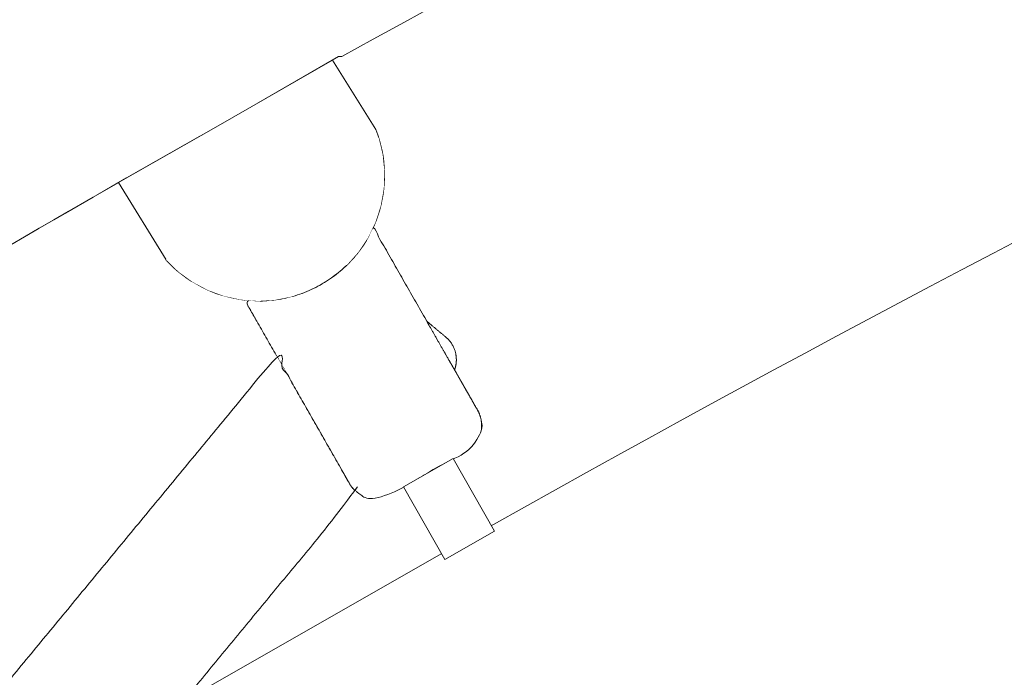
# Model space of a CAD drawing. Header units: metres. Extents: x -45 to 152, y -127 to 99.
# Tile 167 of 256: x -29.357 to -29.157, y -11.335 to -11.202. Entities that reach past the tile are written whole.
import ezdxf

# ---------------------------------------------------------------- set-up
doc = ezdxf.new("R2010")
doc.units = ezdxf.units.M
doc.layers.add('_OG 2 (2D)', color=7, linetype='Continuous', lineweight=9)
doc.layers.add('ACTES-Einrichtung Aufsicht.', color=7, linetype='Continuous', lineweight=9, true_color=0xa6a6a6)

# ---------------------------------------------------------------- blocks, each defined once
blk = doc.blocks.new('Group-98')
at = {"color": 255, "transparency": 33554687}
blk.add_wipeout([(-28.76732, -12.17976), (-28.78124, -12.18774), (-28.79513, -12.19577), (-28.80899, -12.20386), (-28.82281, -12.212), (-28.8366, -12.2202), (-28.85035, -12.22845), (-28.86408, -12.23676), (-28.87777, -12.24513), (-28.97172, -12.30458), (-29.06398, -12.36662), (-29.1545, -12.43119), (-29.24319, -12.49824), (-29.32999, -12.56772), (-29.41483, -12.63957), (-29.49765, -12.71375), (-29.57838, -12.7902), (-29.5855, -12.7938), (-29.59311, -12.79622), (-29.601, -12.79741), (-29.60898, -12.79732), (-29.61684, -12.79597), (-29.62439, -12.79338), (-29.63143, -12.78962), (-29.63779, -12.78479), (-29.63783, -12.78475), (-29.63788, -12.7847), (-29.63793, -12.78466), (-29.63798, -12.78462), (-29.63802, -12.78457), (-29.63807, -12.78453), (-29.63812, -12.78449), (-29.63817, -12.78445), (-30.42346, -12.08182), (-30.42998, -12.07459), (-30.43497, -12.06623), (-30.43824, -12.05706), (-30.43968, -12.04743), (-30.43922, -12.03771), (-30.43689, -12.02826), (-30.43277, -12.01944), (-30.42702, -12.01158), (-30.18626, -11.76511), (-29.92671, -11.53853), (-29.64999, -11.33325), (-29.35786, -11.15058), (-29.05215, -10.99167), (-28.73479, -10.85752), (-28.4078, -10.74898), (-28.07321, -10.66672), (-28.07314, -10.66671), (-28.07306, -10.66669), (-28.07299, -10.66668), (-28.07291, -10.66666), (-28.07284, -10.66665), (-28.07276, -10.66664), (-28.07269, -10.66662), (-28.07262, -10.66661), (-28.07322, -10.66673), (-28.06353, -10.66577), (-28.05384, -10.66671), (-28.04452, -10.66951), (-28.03592, -10.67407), (-28.02836, -10.6802), (-28.02214, -10.68769), (-28.01748, -10.69624), (-28.01457, -10.70552), (-27.7987, -11.73695), (-27.7977, -11.74475), (-27.79794, -11.7526), (-27.7994, -11.76032), (-27.80205, -11.76772), (-27.80583, -11.77461), (-27.81064, -11.78082), (-27.81637, -11.7862), (-27.82287, -11.79062), (-27.94594, -11.8259), (-28.06782, -11.86509), (-28.18839, -11.90815), (-28.30752, -11.95503), (-28.4251, -12.00568), (-28.54101, -12.06006), (-28.65512, -12.11811)], dxfattribs=at).dxf.layer = 'ACTES-Einrichtung Aufsicht.'
at = {"layer": 'ACTES-Einrichtung Aufsicht.', "transparency": 33554534, "flags": 128}
blk.add_lwpolyline([(-28.76732, -12.17976, 0.008083), (-28.87777, -12.24513, 0.055453), (-29.57838, -12.7902, -0.330906), (-29.63779, -12.78479, 0.002569), (-29.63817, -12.78445), (-30.42346, -12.08182, -0.41107), (-30.42702, -12.01158, -0.160224), (-28.07321, -10.66672, -0.00305), (-28.07262, -10.66661), (-28.07322, -10.66673, -0.411112), (-28.01457, -10.70552), (-27.7987, -11.73695, -0.325472), (-27.82287, -11.79062, 0.063875)], format="xyb", close=True, dxfattribs=at)
at = {"color": 255, "transparency": 33554559}
blk.add_wipeout([(-30.04141, -11.74581), (-30.04849, -11.75232), (-30.05279, -11.75622), (-30.05707, -11.76013), (-30.06136, -11.76405), (-30.06563, -11.76798), (-30.0699, -11.77191), (-30.07417, -11.77584), (-30.07843, -11.77978), (-30.08268, -11.78373), (-30.08481, -11.78067), (-30.11204, -11.75137), (-30.04547, -11.69083), (-29.97758, -11.63178), (-29.90842, -11.57423), (-29.838, -11.51822), (-29.76637, -11.46377), (-29.69355, -11.41091), (-29.61959, -11.35967), (-29.54453, -11.31006), (-29.41618, -11.23057), (-29.28499, -11.15588), (-29.15113, -11.08608), (-29.01478, -11.02126), (-28.87614, -10.96152), (-28.73539, -10.90694), (-28.59271, -10.85759), (-28.44832, -10.81354), (-28.43726, -10.85233), (-28.43586, -10.85543), (-28.54691, -10.88881), (-28.65697, -10.92536), (-28.76593, -10.96504), (-28.87371, -11.00783), (-28.98022, -11.05369), (-29.08538, -11.10258), (-29.18909, -11.15446), (-29.29127, -11.20929), (-29.29196, -11.20928), (-29.31421, -11.22212), (-29.33799, -11.23564), (-29.36169, -11.24931), (-29.38529, -11.26315), (-29.40879, -11.27714), (-29.43221, -11.29129), (-29.45552, -11.3056), (-29.47874, -11.32007), (-29.50186, -11.33469), (-29.56775, -11.37758), (-29.63279, -11.42175), (-29.69697, -11.46716), (-29.76024, -11.51382), (-29.82261, -11.56169), (-29.88403, -11.61076), (-29.94448, -11.66102), (-30.00395, -11.71245), (-30.00397, -11.71241), (-30.04144, -11.74577)], dxfattribs=at).dxf.layer = 'ACTES-Einrichtung Aufsicht.'
at = {"layer": 'ACTES-Einrichtung Aufsicht.', "flags": 128}
blk.add_lwpolyline([(-30.04141, -11.74581), (-30.04849, -11.75232, 0.002867), (-30.08268, -11.78373), (-30.08481, -11.78067), (-30.11204, -11.75137, -0.044027), (-29.54453, -11.31006, -0.073959), (-28.44832, -10.81354), (-28.43726, -10.85233), (-28.43586, -10.85543, 0.057345), (-29.29127, -11.20929), (-29.29196, -11.20928), (-29.31421, -11.22212, 0.013514), (-29.50186, -11.33469, 0.038853), (-30.00395, -11.71245), (-30.00397, -11.71241), (-30.04144, -11.74577)], format="xyb", close=True, dxfattribs=at)
at = {"color": 255, "transparency": 33554559}
blk.add_wipeout([(-29.29196, -11.20928), (-29.29127, -11.20929), (-29.18909, -11.15446), (-29.08538, -11.10258), (-28.98022, -11.05369), (-28.87371, -11.00783), (-28.76593, -10.96504), (-28.65697, -10.92536), (-28.54691, -10.88881), (-28.43586, -10.85543), (-28.40899, -10.94967), (-28.51965, -10.98297), (-28.62929, -11.01949), (-28.73781, -11.05921), (-28.84512, -11.10207), (-28.95114, -11.14806), (-29.05576, -11.19713), (-29.15891, -11.24924), (-29.26048, -11.30434), (-29.27062, -11.31006), (-29.32313, -11.34004), (-29.40082, -11.387), (-29.48257, -11.43884), (-29.56303, -11.49267), (-29.64215, -11.54846), (-29.71988, -11.60617), (-29.79617, -11.66576), (-29.87097, -11.72721), (-29.94425, -11.79047), (-30.01596, -11.85551), (-30.02788, -11.84269), (-30.02787, -11.84268), (-30.08258, -11.78364), (-30.04141, -11.74581), (-30.00393, -11.71248), (-30.00393, -11.71248), (-30.00393, -11.71247), (-30.00394, -11.71247), (-30.00394, -11.71246), (-30.00394, -11.71246), (-30.00394, -11.71246), (-30.00395, -11.71245), (-30.00395, -11.71245), (-29.92599, -11.64544), (-29.84635, -11.58043), (-29.76509, -11.51747), (-29.68226, -11.45659), (-29.5979, -11.39783), (-29.51209, -11.34123), (-29.42486, -11.28683), (-29.33628, -11.23466), (-29.31421, -11.22212)], dxfattribs=at).dxf.layer = 'ACTES-Einrichtung Aufsicht.'
at = {"layer": 'ACTES-Einrichtung Aufsicht.', "flags": 128}
blk.add_lwpolyline([(-29.29196, -11.20928), (-29.29127, -11.20929, -0.057345), (-28.43586, -10.85543), (-28.40899, -10.94967, 0.058565), (-29.26048, -11.30434), (-29.27062, -11.31006), (-29.32313, -11.34004), (-29.40082, -11.387, 0.049045), (-30.01596, -11.85551), (-30.02788, -11.84269), (-30.02787, -11.84268), (-30.08258, -11.78364), (-30.04141, -11.74581), (-30.00393, -11.71248, 0.000416), (-30.00395, -11.71245, -0.050823), (-29.33628, -11.23466), (-29.31421, -11.22212)], format="xyb", close=True, dxfattribs=at)
at = {"color": 255, "transparency": 33554559}
blk.add_wipeout([(-29.29321, -11.21), (-29.28439, -11.22409), (-29.28313, -11.22833), (-29.28263, -11.23272), (-29.28289, -11.23714), (-29.2839, -11.24144), (-29.28565, -11.2455), (-29.28807, -11.2492), (-29.29109, -11.25242), (-29.29857, -11.25708), (-29.3028, -11.25838), (-29.30718, -11.25892), (-29.3116, -11.2587), (-29.31591, -11.25772), (-29.31998, -11.25601), (-29.3237, -11.25362), (-29.32696, -11.25062), (-29.327, -11.25057), (-29.33669, -11.23489), (-29.3164, -11.22336)], dxfattribs=at).dxf.layer = 'ACTES-Einrichtung Aufsicht.'
at = {"layer": 'ACTES-Einrichtung Aufsicht.', "flags": 128}
blk.add_lwpolyline([(-29.29321, -11.21), (-29.28439, -11.22409, -0.83258), (-29.32696, -11.25062), (-29.327, -11.25057), (-29.33669, -11.23489), (-29.3164, -11.22336)], format="xyb", close=True, dxfattribs=at)
at = {"color": 255, "transparency": 33554559}
blk.add_wipeout([(-29.30856, -11.26306), (-29.31101, -11.25877), (-29.307, -11.25891), (-29.30303, -11.25843), (-29.29918, -11.25732), (-29.29555, -11.25563), (-29.29223, -11.25338), (-29.2893, -11.25065), (-29.28684, -11.24749), (-29.2849, -11.24399), (-29.26366, -11.28118), (-29.26366, -11.28119), (-29.26354, -11.2814), (-29.26351, -11.28146), (-29.26348, -11.28152), (-29.26344, -11.2816), (-29.26341, -11.28168), (-29.26337, -11.28177), (-29.26333, -11.28186), (-29.26329, -11.28197), (-29.26325, -11.28208), (-29.2632, -11.2822), (-29.26316, -11.28232), (-29.26313, -11.28244), (-29.26309, -11.28256), (-29.26306, -11.28268), (-29.26303, -11.28279), (-29.263, -11.28291), (-29.26298, -11.28303), (-29.26296, -11.28315), (-29.26294, -11.28327), (-29.26293, -11.28338), (-29.26291, -11.2835), (-29.2629, -11.28361), (-29.26289, -11.28373), (-29.26288, -11.28384), (-29.26288, -11.28396), (-29.26288, -11.28407), (-29.26287, -11.28418), (-29.26288, -11.2843), (-29.26288, -11.28441), (-29.26289, -11.28452), (-29.26289, -11.28463), (-29.2629, -11.28475), (-29.26292, -11.28486), (-29.26292, -11.28488), (-29.26292, -11.2849), (-29.26292, -11.28492), (-29.26292, -11.28494), (-29.26293, -11.28496), (-29.26293, -11.28498), (-29.26293, -11.285), (-29.26294, -11.28502), (-29.26294, -11.28504), (-29.26294, -11.28506), (-29.26294, -11.28508), (-29.26295, -11.2851), (-29.26295, -11.28512), (-29.26296, -11.28515), (-29.26296, -11.28517), (-29.26297, -11.2852), (-29.26297, -11.28523), (-29.26298, -11.28526), (-29.26298, -11.28529), (-29.26299, -11.28532), (-29.26299, -11.28535), (-29.263, -11.28538), (-29.26301, -11.28542), (-29.26302, -11.28545), (-29.26302, -11.28549), (-29.26303, -11.28552), (-29.26304, -11.28556), (-29.26305, -11.2856), (-29.26306, -11.28563), (-29.26307, -11.28567), (-29.26308, -11.2857), (-29.26309, -11.28574), (-29.2631, -11.2858), (-29.26312, -11.28586), (-29.26314, -11.28591), (-29.26315, -11.28597), (-29.26317, -11.28603), (-29.26319, -11.28609), (-29.26321, -11.28615), (-29.26323, -11.28621), (-29.26326, -11.28626), (-29.26328, -11.28633), (-29.26331, -11.28639), (-29.26333, -11.28646), (-29.26336, -11.28653), (-29.26339, -11.2866), (-29.26342, -11.28667), (-29.26346, -11.28675), (-29.2635, -11.28682), (-29.26354, -11.2869), (-29.26358, -11.28698), (-29.26362, -11.28706), (-29.26367, -11.28715), (-29.26372, -11.28723), (-29.26378, -11.28732), (-29.26383, -11.28741), (-29.26389, -11.2875), (-29.26395, -11.28759), (-29.26401, -11.28767), (-29.26407, -11.28776), (-29.26414, -11.28784), (-29.2642, -11.28792), (-29.26427, -11.288), (-29.26433, -11.28808), (-29.2645, -11.28827), (-29.26468, -11.28845), (-29.26487, -11.28863), (-29.26506, -11.28879), (-29.26526, -11.28895), (-29.26547, -11.2891), (-29.26568, -11.28924), (-29.2659, -11.28937), (-29.28153, -11.2983), (-29.28175, -11.29842), (-29.28198, -11.29853), (-29.28222, -11.29863), (-29.28245, -11.29872), (-29.2827, -11.29881), (-29.28294, -11.29888), (-29.28319, -11.29894), (-29.28344, -11.29899), (-29.28354, -11.29901), (-29.28364, -11.29902), (-29.28374, -11.29904), (-29.28385, -11.29905), (-29.28395, -11.29906), (-29.28406, -11.29907), (-29.28416, -11.29907), (-29.28427, -11.29908), (-29.28437, -11.29908), (-29.28448, -11.29908), (-29.28458, -11.29909), (-29.28467, -11.29908), (-29.28477, -11.29908), (-29.28486, -11.29908), (-29.28495, -11.29907), (-29.28503, -11.29906), (-29.28511, -11.29905), (-29.28519, -11.29904), (-29.28527, -11.29904), (-29.28534, -11.29903), (-29.28541, -11.29902), (-29.28548, -11.299), (-29.28555, -11.29899), (-29.28561, -11.29898), (-29.28567, -11.29897), (-29.28573, -11.29896), (-29.28579, -11.29894), (-29.28585, -11.29893), (-29.28591, -11.29892), (-29.28597, -11.2989), (-29.28603, -11.29889), (-29.28609, -11.29887), (-29.28612, -11.29886), (-29.28616, -11.29885), (-29.28619, -11.29884), (-29.28623, -11.29883), (-29.28627, -11.29882), (-29.2863, -11.29881), (-29.28634, -11.2988), (-29.28637, -11.29879), (-29.28641, -11.29878), (-29.28644, -11.29877), (-29.28647, -11.29875), (-29.2865, -11.29874), (-29.28653, -11.29873), (-29.28656, -11.29872), (-29.28659, -11.29871), (-29.28661, -11.2987), (-29.28664, -11.29869), (-29.28666, -11.29868), (-29.28668, -11.29868), (-29.28671, -11.29867), (-29.28673, -11.29866), (-29.28675, -11.29865), (-29.28677, -11.29864), (-29.28679, -11.29863), (-29.28681, -11.29863), (-29.28682, -11.29862), (-29.28684, -11.29861), (-29.28686, -11.2986), (-29.28688, -11.2986), (-29.2869, -11.29859), (-29.28691, -11.29858), (-29.28693, -11.29857), (-29.28704, -11.29853), (-29.28714, -11.29848), (-29.28724, -11.29843), (-29.28734, -11.29837), (-29.28744, -11.29832), (-29.28753, -11.29826), (-29.28763, -11.29821), (-29.28773, -11.29815), (-29.28782, -11.29808), (-29.28792, -11.29802), (-29.28801, -11.29795), (-29.2881, -11.29788), (-29.2882, -11.29781), (-29.28829, -11.29774), (-29.28838, -11.29766), (-29.28847, -11.29759), (-29.28856, -11.29751), (-29.28865, -11.29742), (-29.28874, -11.29734), (-29.28883, -11.29725), (-29.28891, -11.29716), (-29.28899, -11.29707), (-29.28907, -11.29697), (-29.28915, -11.29688), (-29.28923, -11.29678), (-29.2893, -11.29669), (-29.28937, -11.29661), (-29.28942, -11.29653), (-29.28947, -11.29646), (-29.28952, -11.29639), (-29.28956, -11.29633), (-29.28959, -11.29628), (-29.28971, -11.29607), (-29.28972, -11.29606)], dxfattribs=at).dxf.layer = 'ACTES-Einrichtung Aufsicht.'
at = {"layer": 'ACTES-Einrichtung Aufsicht.'}
blk.add_rational_spline([(-29.30856, -11.26306), (-29.30978, -11.26092), (-29.31101, -11.25877), (-29.29258, -11.26088), (-29.2849, -11.24399), (-29.27428, -11.26259), (-29.26366, -11.28118), (-29.26366, -11.28119), (-29.26366, -11.28119), (-29.2636, -11.2813), (-29.26342, -11.28161), (-29.26307, -11.28256), (-29.26289, -11.2835), (-29.26286, -11.28441), (-29.26292, -11.28486), (-29.26292, -11.28494), (-29.26295, -11.28509), (-29.26298, -11.28531), (-29.26305, -11.28559), (-29.26309, -11.28574), (-29.26315, -11.28597), (-29.26332, -11.28644), (-29.2636, -11.28705), (-29.26406, -11.28777), (-29.26433, -11.28808), (-29.26501, -11.28886), (-29.2659, -11.28937), (-29.27371, -11.29383), (-29.28153, -11.2983), (-29.28242, -11.29881), (-29.28344, -11.29899), (-29.28384, -11.29906), (-29.2847, -11.2991), (-29.28537, -11.29903), (-29.28586, -11.29894), (-29.28609, -11.29887), (-29.28623, -11.29883), (-29.28651, -11.29874), (-29.28671, -11.29866), (-29.28686, -11.2986), (-29.28693, -11.29857), (-29.28734, -11.29839), (-29.28811, -11.2979), (-29.28884, -11.29727), (-29.28947, -11.29648), (-29.28965, -11.29617), (-29.28971, -11.29607), (-29.28971, -11.29606), (-29.28972, -11.29606), (-29.29914, -11.27956), (-29.30856, -11.26306)], [1, 1, 1, 0.808687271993, 1, 1, 1, 1, 1, 1, 1, 1, 1, 1, 1, 1, 1, 1, 1, 1, 1, 1, 1, 1, 1, 0.985598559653, 1, 1, 1, 0.985598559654, 1, 1, 1, 1, 1, 1, 1, 1, 1, 1, 1, 1, 1, 1, 1, 1, 1, 1, 1, 1, 1], degree=2, knots=[0, 0, 0, 0.039408, 0.039408, 0.278912, 0.278912, 0.620862, 0.620862, 0.620937, 0.620937, 0.622866, 0.626641, 0.630417, 0.634193, 0.637969, 0.637969, 0.638631, 0.639292, 0.639953, 0.640614, 0.640614, 0.641656, 0.642699, 0.643741, 0.644783, 0.644783, 0.647352, 0.647352, 0.67014, 0.67014, 0.672709, 0.672709, 0.673751, 0.674793, 0.675836, 0.676878, 0.676878, 0.677539, 0.6782, 0.678861, 0.679523, 0.679523, 0.683299, 0.687075, 0.69085, 0.694626, 0.696555, 0.696555, 0.69663, 0.69663, 1, 1, 1], dxfattribs=at)
at = {"color": 255, "transparency": 33554559}
for points in [[(-29.30136, -11.25803), (-29.3048, -11.25872), (-29.3083, -11.25894), (-29.3118, -11.25867), (-29.31523, -11.25793), (-29.31853, -11.25672), (-29.32163, -11.25507), (-29.32447, -11.25301), (-29.327, -11.25057), (-29.30812, -11.23344)], [(-29.27019, -11.26624), (-29.27403, -11.26303), (-29.26838, -11.27293), (-29.26834, -11.27283), (-29.2683, -11.27272), (-29.26827, -11.27261), (-29.26824, -11.27251), (-29.26821, -11.2724), (-29.26818, -11.2723), (-29.26816, -11.27219), (-29.26813, -11.27209), (-29.26811, -11.27197), (-29.26809, -11.27186), (-29.26807, -11.27175), (-29.26806, -11.27164), (-29.26804, -11.27153), (-29.26803, -11.27142), (-29.26802, -11.2713), (-29.26802, -11.27119), (-29.26801, -11.27117), (-29.26801, -11.27115), (-29.26801, -11.27113), (-29.26801, -11.27111), (-29.26801, -11.27109), (-29.26801, -11.27107), (-29.26801, -11.27105), (-29.26801, -11.27103), (-29.26801, -11.27101), (-29.26801, -11.27099), (-29.26801, -11.27097), (-29.26801, -11.27095), (-29.26801, -11.27092), (-29.26801, -11.2709), (-29.26801, -11.27087), (-29.26801, -11.27085), (-29.26801, -11.27082), (-29.26801, -11.27079), (-29.26801, -11.27076), (-29.26801, -11.27073), (-29.26801, -11.27069), (-29.26801, -11.27066), (-29.26801, -11.27063), (-29.26801, -11.27059), (-29.26802, -11.27055), (-29.26802, -11.27052), (-29.26802, -11.27048), (-29.26802, -11.27044), (-29.26802, -11.27041), (-29.26803, -11.27037), (-29.26803, -11.27033), (-29.26803, -11.27029), (-29.26804, -11.27023), (-29.26805, -11.27017), (-29.26805, -11.27011), (-29.26806, -11.27005), (-29.26807, -11.26999), (-29.26808, -11.26993), (-29.26809, -11.26987), (-29.2681, -11.26981), (-29.26811, -11.26975), (-29.26812, -11.26968), (-29.26814, -11.26962), (-29.26815, -11.26955), (-29.26817, -11.26947), (-29.26819, -11.2694), (-29.26821, -11.26932), (-29.26823, -11.26924), (-29.26825, -11.26916), (-29.26828, -11.26907), (-29.26831, -11.26899), (-29.26834, -11.2689), (-29.26837, -11.26881), (-29.26841, -11.26871), (-29.26844, -11.26862), (-29.26848, -11.26852), (-29.26853, -11.26842), (-29.26857, -11.26833), (-29.26862, -11.26823), (-29.26866, -11.26814), (-29.26871, -11.26805), (-29.26876, -11.26795), (-29.26881, -11.26786), (-29.26886, -11.26778), (-29.269, -11.26756), (-29.26914, -11.26735), (-29.2693, -11.26715), (-29.26946, -11.26695), (-29.26963, -11.26676), (-29.26981, -11.26658), (-29.26999, -11.2664)], [(-29.28959, -11.29628), (-29.28956, -11.29633), (-29.28952, -11.29639), (-29.28947, -11.29646), (-29.28942, -11.29653), (-29.28937, -11.29661), (-29.2893, -11.29669), (-29.28923, -11.29678), (-29.28915, -11.29688), (-29.28907, -11.29697), (-29.28899, -11.29707), (-29.28891, -11.29716), (-29.28883, -11.29725), (-29.28874, -11.29734), (-29.28865, -11.29742), (-29.28856, -11.29751), (-29.28847, -11.29759), (-29.28846, -11.2976), (-29.28845, -11.29761), (-29.28843, -11.29762), (-29.28842, -11.29763), (-29.28841, -11.29764), (-29.28839, -11.29766), (-29.28838, -11.29767), (-29.28837, -11.29768), (-29.41709, -11.45359), (-29.4171, -11.45359), (-29.41725, -11.45378), (-29.41729, -11.45383), (-29.41734, -11.45388), (-29.4174, -11.45394), (-29.41746, -11.454), (-29.41753, -11.45407), (-29.41761, -11.45414), (-29.41769, -11.45421), (-29.41778, -11.45429), (-29.41788, -11.45438), (-29.41797, -11.45446), (-29.41807, -11.45453), (-29.41817, -11.45461), (-29.41827, -11.45468), (-29.41837, -11.45475), (-29.41847, -11.45481), (-29.41857, -11.45488), (-29.41868, -11.45494), (-29.41878, -11.455), (-29.41888, -11.45505), (-29.41899, -11.45511), (-29.41909, -11.45516), (-29.4192, -11.45521), (-29.4193, -11.45526), (-29.4194, -11.4553), (-29.41951, -11.45534), (-29.41961, -11.45539), (-29.41972, -11.45542), (-29.41983, -11.45546), (-29.41994, -11.4555), (-29.42004, -11.45553), (-29.42015, -11.45556), (-29.42026, -11.45559), (-29.42028, -11.45559), (-29.4203, -11.4556), (-29.42032, -11.4556), (-29.42034, -11.45561), (-29.42036, -11.45561), (-29.42038, -11.45561), (-29.42039, -11.45562), (-29.42041, -11.45562), (-29.42043, -11.45563), (-29.42045, -11.45563), (-29.42048, -11.45564), (-29.4205, -11.45564), (-29.42052, -11.45565), (-29.42055, -11.45565), (-29.42057, -11.45566), (-29.4206, -11.45566), (-29.42063, -11.45567), (-29.42065, -11.45567), (-29.42068, -11.45568), (-29.42071, -11.45568), (-29.42075, -11.45569), (-29.42078, -11.45569), (-29.42081, -11.4557), (-29.42085, -11.4557), (-29.42089, -11.45571), (-29.42092, -11.45571), (-29.42096, -11.45572), (-29.421, -11.45572), (-29.42103, -11.45573), (-29.42107, -11.45573), (-29.42111, -11.45574), (-29.42115, -11.45574), (-29.42121, -11.45574), (-29.42127, -11.45575), (-29.42133, -11.45575), (-29.42139, -11.45576), (-29.42145, -11.45576), (-29.42151, -11.45576), (-29.42157, -11.45576), (-29.42163, -11.45577), (-29.4217, -11.45577), (-29.42176, -11.45577), (-29.42183, -11.45576), (-29.4219, -11.45576), (-29.42198, -11.45576), (-29.42205, -11.45576), (-29.42213, -11.45575), (-29.42222, -11.45575), (-29.4223, -11.45574), (-29.42239, -11.45573), (-29.42248, -11.45572), (-29.42257, -11.45571), (-29.42267, -11.45569), (-29.42277, -11.45567), (-29.42287, -11.45565), (-29.42297, -11.45563), (-29.42307, -11.45561), (-29.42318, -11.45558), (-29.42328, -11.45556), (-29.42338, -11.45553), (-29.42348, -11.4555), (-29.42358, -11.45547), (-29.42368, -11.45544), (-29.42378, -11.4554), (-29.42394, -11.45534), (-29.4241, -11.45527), (-29.42426, -11.4552), (-29.42441, -11.45513), (-29.42457, -11.45504), (-29.42472, -11.45496), (-29.42487, -11.45487), (-29.42502, -11.45478), (-29.43505, -11.44654), (-29.43942, -11.44293), (-29.43961, -11.44277), (-29.4398, -11.44259), (-29.43997, -11.44241), (-29.44014, -11.44222), (-29.44031, -11.44202), (-29.44046, -11.44182), (-29.4406, -11.44161), (-29.44074, -11.44139), (-29.44079, -11.44131), (-29.44084, -11.44122), (-29.44089, -11.44112), (-29.44094, -11.44103), (-29.44099, -11.44094), (-29.44103, -11.44084), (-29.44108, -11.44075), (-29.44112, -11.44065), (-29.44116, -11.44055), (-29.4412, -11.44046), (-29.44123, -11.44036), (-29.44127, -11.44027), (-29.4413, -11.44018), (-29.44132, -11.4401), (-29.44135, -11.44001), (-29.44137, -11.43993), (-29.44139, -11.43985), (-29.44141, -11.43977), (-29.44143, -11.4397), (-29.44145, -11.43962), (-29.44146, -11.43955), (-29.44148, -11.43949), (-29.44149, -11.43942), (-29.4415, -11.43936), (-29.44151, -11.4393), (-29.44152, -11.43924), (-29.44153, -11.43918), (-29.44154, -11.43912), (-29.44155, -11.43906), (-29.44156, -11.439), (-29.44156, -11.43894), (-29.44157, -11.43888), (-29.44157, -11.43884), (-29.44158, -11.4388), (-29.44158, -11.43876), (-29.44158, -11.43873), (-29.44158, -11.43869), (-29.44159, -11.43865), (-29.44159, -11.43862), (-29.44159, -11.43858), (-29.44159, -11.43854), (-29.44159, -11.43851), (-29.44159, -11.43848), (-29.44159, -11.43844), (-29.4416, -11.43841), (-29.4416, -11.43838), (-29.4416, -11.43835), (-29.4416, -11.43832), (-29.4416, -11.4383), (-29.4416, -11.43827), (-29.4416, -11.43825), (-29.4416, -11.43822), (-29.4416, -11.4382), (-29.44159, -11.43818), (-29.44159, -11.43816), (-29.44159, -11.43814), (-29.44159, -11.43812), (-29.44159, -11.4381), (-29.44159, -11.43808), (-29.44159, -11.43806), (-29.44159, -11.43804), (-29.44159, -11.43802), (-29.44159, -11.438), (-29.44159, -11.43798), (-29.44158, -11.43787), (-29.44157, -11.43775), (-29.44156, -11.43764), (-29.44155, -11.43753), (-29.44153, -11.43742), (-29.44151, -11.43731), (-29.44149, -11.4372), (-29.44147, -11.43708), (-29.44145, -11.43697), (-29.44142, -11.43686), (-29.44139, -11.43675), (-29.44136, -11.43664), (-29.44133, -11.43653), (-29.44129, -11.43641), (-29.44125, -11.4363), (-29.44121, -11.43619), (-29.44117, -11.43608), (-29.44112, -11.43596), (-29.44107, -11.43585), (-29.44102, -11.43574), (-29.44097, -11.43563), (-29.44091, -11.43552), (-29.44085, -11.43541), (-29.44079, -11.4353), (-29.44073, -11.4352), (-29.44068, -11.43512), (-29.44063, -11.43503), (-29.44058, -11.43496), (-29.44053, -11.43489), (-29.44049, -11.43482), (-29.44045, -11.43477), (-29.44041, -11.43472), (-29.43262, -11.42527), (-29.30452, -11.27013), (-29.28972, -11.29606), (-29.28971, -11.29607)], [(-29.26366, -11.28118), (-29.26366, -11.28119), (-29.26366, -11.28119), (-29.26366, -11.28119), (-29.26366, -11.28119), (-29.26366, -11.28119), (-29.26366, -11.28119), (-29.26366, -11.28119), (-29.26366, -11.28119), (-29.26366, -11.2812), (-29.26365, -11.28121), (-29.26364, -11.28122), (-29.26363, -11.28125), (-29.26361, -11.28128), (-29.26359, -11.28131), (-29.26357, -11.28135), (-29.26354, -11.2814), (-29.26351, -11.28146), (-29.26348, -11.28152), (-29.26344, -11.2816), (-29.26341, -11.28168), (-29.26337, -11.28177), (-29.26333, -11.28186), (-29.26329, -11.28197), (-29.26325, -11.28208), (-29.2632, -11.2822), (-29.26316, -11.28232), (-29.26313, -11.28244), (-29.26309, -11.28256), (-29.26306, -11.28268), (-29.26303, -11.28279), (-29.263, -11.28291), (-29.26298, -11.28303), (-29.26296, -11.28315), (-29.26294, -11.28327), (-29.26293, -11.28338), (-29.26291, -11.2835), (-29.2629, -11.28361), (-29.26289, -11.28373), (-29.26288, -11.28384), (-29.26288, -11.28396), (-29.26288, -11.28407), (-29.26287, -11.28418), (-29.26288, -11.2843), (-29.26288, -11.28441), (-29.26289, -11.28452), (-29.26289, -11.28463), (-29.2629, -11.28475), (-29.26292, -11.28486)]]:
    blk.add_wipeout(points, dxfattribs=at).dxf.layer = 'ACTES-Einrichtung Aufsicht.'
at = {"layer": 'ACTES-Einrichtung Aufsicht.'}
for points, weights, knots in [([(-29.27019, -11.26624), (-29.27211, -11.26464), (-29.27403, -11.26303), (-29.2712, -11.26798), (-29.26838, -11.27293), (-29.26822, -11.27251), (-29.26804, -11.27164), (-29.26802, -11.27119), (-29.26801, -11.27111), (-29.26801, -11.27095), (-29.26801, -11.27074), (-29.26802, -11.27044), (-29.26803, -11.27029), (-29.26806, -11.27006), (-29.26814, -11.26956), (-29.26832, -11.26892), (-29.26865, -11.26813), (-29.26886, -11.26778), (-29.26939, -11.26689), (-29.27019, -11.26624)], [1, 1, 1, 1, 1, 1, 1, 1, 1, 1, 1, 1, 1, 1, 1, 1, 1, 1, 0.985598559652, 1], [0, 0, 0, 0.242093, 0.242093, 0.793953, 0.793953, 0.837958, 0.884456, 0.884456, 0.892598, 0.900739, 0.90888, 0.917022, 0.917022, 0.929858, 0.942693, 0.955529, 0.968365, 0.968365, 1, 1, 1]), ([(-29.28959, -11.29628), (-29.28947, -11.29648), (-29.28884, -11.29727), (-29.28842, -11.29763), (-29.28837, -11.29768), (-29.35273, -11.37563), (-29.41709, -11.45359), (-29.41709, -11.45359), (-29.4171, -11.45359), (-29.41717, -11.45369), (-29.4174, -11.45396), (-29.41816, -11.45463), (-29.41899, -11.45513), (-29.41982, -11.45548), (-29.42026, -11.45559), (-29.42034, -11.45561), (-29.42049, -11.45564), (-29.42071, -11.45568), (-29.421, -11.45572), (-29.42115, -11.45574), (-29.42138, -11.45576), (-29.42188, -11.45577), (-29.42255, -11.45572), (-29.42339, -11.45554), (-29.42378, -11.4554), (-29.42443, -11.45516), (-29.42502, -11.45478), (-29.43003, -11.45066), (-29.43505, -11.44654), (-29.43723, -11.44474), (-29.43942, -11.44293), (-29.44021, -11.44228), (-29.44074, -11.44139), (-29.44095, -11.44104), (-29.44129, -11.44026), (-29.44146, -11.43961), (-29.44155, -11.43911), (-29.44157, -11.43888), (-29.44158, -11.43873), (-29.4416, -11.43843), (-29.4416, -11.43822), (-29.44159, -11.43806), (-29.44159, -11.43798), (-29.44156, -11.43753), (-29.44138, -11.43664), (-29.44104, -11.43574), (-29.44056, -11.4349), (-29.44041, -11.43472), (-29.43651, -11.43), (-29.43262, -11.42527), (-29.36857, -11.3477), (-29.30452, -11.27013), (-29.29712, -11.28309), (-29.28972, -11.29606), (-29.28971, -11.29606), (-29.28971, -11.29607), (-29.28965, -11.29617), (-29.28959, -11.29628)], [1, 1, 1, 1, 1, 1, 1, 1, 1, 1, 1, 1, 1, 1, 1, 1, 1, 1, 1, 1, 1, 1, 1, 1, 1, 0.993264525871, 1, 1, 1, 1, 1, 0.985598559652, 1, 1, 1, 1, 1, 1, 1, 1, 1, 1, 1, 1, 1, 1, 1, 1, 1, 1, 1, 1, 1, 1, 1, 1, 1, 1], [0, 0, 0, 0.002202, 0.004404, 0.00473, 0.00473, 0.471304, 0.471304, 0.471326, 0.471326, 0.471883, 0.472975, 0.474066, 0.475158, 0.476249, 0.476249, 0.476441, 0.476632, 0.476823, 0.477014, 0.477014, 0.477315, 0.477616, 0.477918, 0.478219, 0.478219, 0.478728, 0.478728, 0.483477, 0.483477, 0.485551, 0.485551, 0.486293, 0.486293, 0.486595, 0.486896, 0.487197, 0.487498, 0.487498, 0.48769, 0.487881, 0.488072, 0.488263, 0.488263, 0.489354, 0.490446, 0.491537, 0.492524, 0.492524, 0.518042, 0.518042, 0.937256, 0.937256, 0.999477, 0.999477, 0.999497, 0.999497, 1, 1, 1])]:
    blk.add_rational_spline(points, weights, degree=2, knots=knots, dxfattribs=at)
blk.add_open_spline([(-29.26366, -11.28118), (-29.26366, -11.28119), (-29.26366, -11.2812), (-29.26342, -11.28161), (-29.26307, -11.28256), (-29.26289, -11.2835), (-29.26286, -11.28441), (-29.26292, -11.28486)], degree=2, dxfattribs=at)
at = {"color": 255, "transparency": 33554559}
blk.add_wipeout([(-29.2838, -11.22576), (-29.28298, -11.22917), (-29.28263, -11.23267), (-29.28276, -11.23617), (-29.28338, -11.23963), (-29.28446, -11.24297), (-29.286, -11.24613), (-29.28795, -11.24904), (-29.29028, -11.25166), (-29.30812, -11.23344)], dxfattribs=at).dxf.layer = 'ACTES-Einrichtung Aufsicht.'
blk.add_wipeout([(-29.44142, -11.57181), (-29.51943, -11.65901), (-29.51992, -11.66067), (-29.51645, -11.66675), (-29.53214, -11.69997), (-29.5326, -11.70168), (-29.52815, -11.7092), (-29.52547, -11.70725), (-29.52384, -11.7101), (-29.52664, -11.71213), (-29.52341, -11.71771), (-29.52199, -11.71799), (-29.50113, -11.70302), (-29.44074, -11.66085), (-29.38233, -11.62159), (-29.29786, -11.56759), (-29.21812, -11.51942), (-29.15545, -11.48371), (-29.1168, -11.46198), (-29.07469, -11.4395), (-29.02396, -11.41286), (-28.98955, -11.39549), (-28.92463, -11.36387), (-28.88451, -11.34509), (-28.82964, -11.32033), (-28.81197, -11.31257), (-28.81139, -11.31111), (-28.81455, -11.30552), (-28.81771, -11.3069), (-28.81934, -11.30405), (-28.81618, -11.30267), (-28.82053, -11.29505), (-28.82217, -11.29458), (-28.85881, -11.29123), (-28.86225, -11.2852), (-28.86396, -11.28473), (-28.97871, -11.3076), (-29.16013, -11.41119), (-29.26, -11.46821)], dxfattribs=at).dxf.layer = 'ACTES-Einrichtung Aufsicht.'
blk.add_wipeout([(-29.51943, -11.65901), (-29.51989, -11.66072), (-29.51645, -11.66675), (-29.45385, -11.62313), (-29.39365, -11.58291), (-29.33428, -11.54483), (-29.27677, -11.50941), (-29.19701, -11.46257), (-29.13603, -11.42849), (-29.06731, -11.39182), (-29.00423, -11.35972), (-28.93745, -11.32734), (-28.85881, -11.29123), (-28.86225, -11.2852), (-28.86396, -11.28473), (-28.92535, -11.31284), (-28.96881, -11.33371), (-29.01898, -11.35836), (-29.07394, -11.38626), (-29.14154, -11.42239), (-29.20128, -11.45579), (-29.2591, -11.48948), (-29.31203, -11.52154), (-29.36942, -11.55775), (-29.45533, -11.61442)], dxfattribs=at).dxf.layer = 'ACTES-Einrichtung Aufsicht.'
blk.add_wipeout([(-29.52813, -11.7092), (-29.44841, -11.65305), (-29.37691, -11.60539), (-29.30891, -11.56172), (-29.23926, -11.51972), (-29.18322, -11.48671), (-29.11582, -11.44942), (-29.04777, -11.41336), (-28.97549, -11.37679), (-28.90977, -11.34494), (-28.86125, -11.32265), (-28.81624, -11.30255), (-28.82052, -11.29507), (-28.82224, -11.29461), (-28.94557, -11.35134), (-29.01099, -11.38361), (-29.07354, -11.4153), (-29.12428, -11.44282), (-29.18812, -11.47814), (-29.24574, -11.51208), (-29.28836, -11.53763), (-29.3083, -11.54973), (-29.36312, -11.58442), (-29.40616, -11.613), (-29.45618, -11.64638), (-29.49533, -11.67366), (-29.53214, -11.69997), (-29.5326, -11.70168), (-29.52815, -11.7092)], dxfattribs=at).dxf.layer = 'ACTES-Einrichtung Aufsicht.'
blk.add_wipeout([(-29.27877, -11.29672), (-29.26866, -11.29095), (-29.26023, -11.30571), (-29.27034, -11.31148)], dxfattribs=at).dxf.layer = 'ACTES-Einrichtung Aufsicht.'
at = {"layer": 'ACTES-Einrichtung Aufsicht.', "flags": 128}
blk.add_lwpolyline([(-29.27877, -11.29672), (-29.26866, -11.29095), (-29.26023, -11.30571), (-29.27034, -11.31148)], close=True, dxfattribs=at)
blk = doc.blocks.new('Group-101')
at = {"layer": 'ACTES-Einrichtung Aufsicht.'}
blk.add_blockref('Group-98', (0, 0), dxfattribs=at)
blk = doc.blocks.new('OG 2 (2D)')
at = {"layer": 'ACTES-Einrichtung Aufsicht.'}
blk.add_blockref('Group-101', (0, 0), dxfattribs=at)

msp = doc.modelspace()

# ---------------------------------------------------------------- block references
at = {"layer": '_OG 2 (2D)'}
msp.add_blockref('OG 2 (2D)', (0, 0), dxfattribs=at)

doc.saveas('drawing.dxf')
